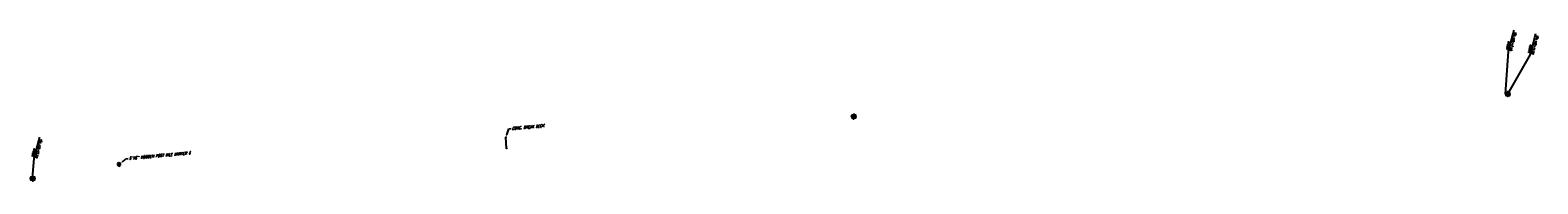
# Model space of a CAD drawing. Extents: x 0 to 213038, y 0 to 462006.
# Tile 3 of 106: x 186219 to 187523, y 409443 to 409576. Entities that reach past the tile are written whole.
import ezdxf
from ezdxf import colors
from ezdxf.entities.mleader import LeaderData, LeaderLine
from ezdxf.enums import TextEntityAlignment as Align
from ezdxf.math import Vec2, Vec3

# ---------------------------------------------------------------- set-up
doc = ezdxf.new("R2010")
doc.units = 0
doc.header["$LTSCALE"] = 20
doc.header["$MEASUREMENT"] = 0
doc.linetypes.add('PV_X_EP', pattern=[0.27, 0.22, -0.05])
doc.layers.get('0').update_dxf_attribs({"linetype": 'CONTINUOUS'})
for name, color, linetype in [('DT_X_BREAK_LINE', 4, 'CONTINUOUS'), ('OFFSTA_LEAD', 7, 'CONTINUOUS'), ('OFFSTA_TEXT', 7, 'CONTINUOUS'), ('PNTDESC', 3, 'CONTINUOUS'), ('PNTELEV', 5, 'CONTINUOUS'), ('PNTNO', 7, 'CONTINUOUS'), ('PNTS', 3, 'CONTINUOUS'), ('PNTS_Bellville Topo', 1, 'CONTINUOUS'), ('PNTS_DTU-4-30-2025', 1, 'CONTINUOUS'), ('PNTS_MONBOXES', 1, 'CONTINUOUS'), ('PV_X_EOP', 240, 'PV_X_EP'), ('PV_X_TEXT', 2, 'CONTINUOUS'), ('RD_X_BLOCKS', 1, 'CONTINUOUS'), ('RD_X_TEXT', 2, 'CONTINUOUS'), ('SV_X_MON_BLOCKS_FOUNDMARK', 7, 'CONTINUOUS')]:
    doc.layers.add(name, color=color, linetype=linetype)
doc.layers.add('SC_SCRATCH-5', color=5, linetype='CONTINUOUS', plot=False)
doc.styles.add('HY-278-M1|ROMANS', font='ROMANS.SHX')
doc.styles.add('PTXT', font='TXT')
doc.styles.add('romans', font='romans.shx', dxfattribs={"width": 0.75, "oblique": 22.5})
doc.dimstyles.new('20 Scale Prop', dxfattribs={"dimscale": 20, "dimtxt": 0.14, "dimasz": 0.12, "dimexe": 0.05, "dimexo": 0.05, "dimgap": 0.05, "dimtad": 1, "dimzin": 0, "dimdsep": 46, "dimtxsty": 'romans', "dimcen": 0, "dimdle": 0.1, "dimclrd": 1, "dimclre": 1, "dimclrt": 7, "dimaunit": 1, "dimadec": 4, "dimazin": 0, "dimtfac": 1, "dimtmove": 0, "dimatfit": 1, "dimfxl": 1, "dimtvp": 1, "dimtolj": 1, "dimtzin": 0, "dimarcsym": 0})

# ---------------------------------------------------------------- blocks, each defined once
blk = doc.blocks.new('SRVPNO1')
at = {"layer": 'PNTDESC', "style": 'PTXT'}
blk.add_attdef('DESC2', text='', height=1, dxfattribs=at).set_placement((0, -1.75), align=Align.CENTER)
at = {"layer": 'PNTELEV', "style": 'PTXT'}
blk.add_attdef('ELEV2', (1.5, -0.5), '', height=1, dxfattribs=at)
at = {"layer": 'PNTNO', "style": 'PTXT'}
blk.add_attdef('PT#', text='', height=1, dxfattribs=at).set_placement((0, 0.75), align=Align.CENTER)
blk = doc.blocks.new('MONBX')
at = {"flags": 128}
for points in [[(-0.075, 0.019), (-0.075, 0.075), (-0.019, 0.075)], [(-0.037, -0.05), (-0.037, 0.05), (0, -0.05), (0.037, 0.05), (0.037, -0.05)], [(0.018, 0.075), (0.075, 0.075), (0.075, 0.019)], [(-0.019, -0.075), (-0.075, -0.075), (-0.075, -0.019)], [(0.075, -0.019), (0.075, -0.075), (0.018, -0.075)]]:
    blk.add_lwpolyline(points, dxfattribs=at)
blk = doc.blocks.new('POST')
at = {"color": 32, "lineweight": -2}
for p, q in [((0, 0.075), (-0.065, 0.037)), ((-0.065, 0.037), (-0.065, -0.038)), ((0.065, 0.037), (0, 0.075)), ((0.065, -0.038), (0.065, 0.037)), ((-0.065, -0.038), (0, -0.075)), ((0, -0.075), (0.065, -0.038))]:
    blk.add_line(p, q, dxfattribs=at)

msp = doc.modelspace()

# ---------------------------------------------------------------- linework, layer by layer
at = {"layer": 'DT_X_BREAK_LINE'}
msp.add_polyline3d([(186631.1, 409474, 1132.4), (186630.4, 409483.4, 1132.4)], dxfattribs=at)
at = {"layer": 'PNTS'}
for p in [(187496.9, 409520.8, 1130.5), (186931.4, 409501.4, 1131.5), (186221.1, 409448, 1133.4)]:
    msp.add_point(p, dxfattribs=at)
at = {"layer": 'PNTS_Bellville Topo'}
for p in [(186630.4, 409483.4, 1132.4), (186631.1, 409474, 1132.4)]:
    msp.add_point(p, dxfattribs=at)
at = {"layer": 'PNTS_DTU-4-30-2025'}
msp.add_point((186295.8, 409460.1, 1133.3), dxfattribs=at)
at = {"layer": 'PNTS_MONBOXES'}
for p in [(187496.9, 409520.8, 1130.4), (186931.3, 409501.4, 1131.5), (186221.1, 409447.9, 1133.4), (186221.2, 409447.9, 1133.5), (186221.2, 409447.9, 1133.5), (186221.2, 409447.9, 1133.5)]:
    msp.add_point(p, dxfattribs=at)
at = {"layer": 'PV_X_EOP', "flags": 128}
msp.add_lwpolyline([(186631.1, 409474), (186630.4, 409483.4)], dxfattribs=at)

# ---------------------------------------------------------------- block references
at = {"layer": 'PNTS', "xscale": 0.2, "yscale": 0.2, "zscale": 0.2}
for p, values in [((187496.9, 409520.8, 1130.5), {'PT#': 'KM42_1', 'ELEV2': '1130.454', 'DESC2': 'MONBOX-TOP/CNTR,'}), ((186931.4, 409501.4, 1131.5), {'PT#': 'KM43_1', 'ELEV2': '1131.450', 'DESC2': 'MONBOX-TOP/CNTR,'}), ((186221.1, 409448, 1133.4), {'PT#': 'KM46_1', 'ELEV2': '1133.417', 'DESC2': 'MONBOX-TOP/CNTR,'})]:
    msp.add_blockref('SRVPNO1', p, dxfattribs=at).add_auto_attribs(values)
at = {"layer": 'PNTS_Bellville Topo', "xscale": 0.2, "yscale": 0.2, "zscale": 0.2}
for p, values in [((186630.4, 409483.4, 1132.4), {'PT#': 'KM45', 'ELEV2': '1132.448', 'DESC2': 'EP ^ 2-@CONCBRDECK'}), ((186631.1, 409474, 1132.4), {'PT#': 'KM44', 'ELEV2': '1132.432', 'DESC2': 'EP ^ 1-@CONCBRDECK'})]:
    msp.add_blockref('SRVPNO1', p, dxfattribs=at).add_auto_attribs(values)
at = {"layer": 'PNTS_DTU-4-30-2025', "xscale": 0.2, "yscale": 0.2, "zscale": 0.2}
msp.add_blockref('SRVPNO1', (186295.8, 409460.1, 1133.3), dxfattribs=at).add_auto_attribs({'PT#': 'V318', 'ELEV2': '1133.271', 'DESC2': 'POST-6"X6"WOODEN#6'})
at = {"layer": 'PNTS_MONBOXES', "xscale": 0.2, "yscale": 0.2, "zscale": 0.2}
for p, values in [((187496.9, 409520.8, 1130.4), {'PT#': 'KM42', 'ELEV2': '1130.400', 'DESC2': 'MONBOX-TOP/CNTR'}), ((186931.3, 409501.4, 1131.5), {'PT#': 'KM43', 'ELEV2': '1131.470', 'DESC2': 'MONBOX-TOP/CNTR'}), ((186221.1, 409447.9, 1133.4), {'PT#': 'KM46', 'ELEV2': '1133.421', 'DESC2': 'MONBOX-TOP/CNTR'}), ((186221.2, 409447.9, 1133.5), {'PT#': 'V319', 'ELEV2': '1133.476', 'DESC2': 'MONBOX'}), ((186221.2, 409447.9, 1133.5), {'PT#': 'V320', 'ELEV2': '1133.495', 'DESC2': 'MONBOX'}), ((186221.2, 409447.9, 1133.5), {'PT#': 'V321', 'ELEV2': '1133.490', 'DESC2': 'MONBOX'})]:
    msp.add_blockref('SRVPNO1', p, dxfattribs=at).add_auto_attribs(values)
at = {"layer": 'RD_X_BLOCKS', "xscale": 20, "yscale": 20, "zscale": 20}
msp.add_blockref('POST', (186295.8, 409460.1, 1133.3), dxfattribs=at)
msp.add_blockref('POST', (186295.8, 409460.1, 1133.3), dxfattribs=at)
at = {"layer": 'SC_SCRATCH-5', "xscale": 20, "yscale": 20, "zscale": 20}
for p in [(187496.9, 409520.8, 1130.5), (186931.4, 409501.4, 1131.5), (186221.1, 409448, 1133.4), (186221.1, 409447.9, 1133.4), (186221.2, 409447.9, 1133.5), (186221.2, 409447.9, 1133.5), (186221.2, 409447.9, 1133.5), (186221.2, 409447.9, 1133.5)]:
    msp.add_blockref('MONBX', p, dxfattribs=at)
at = {"layer": 'SV_X_MON_BLOCKS_FOUNDMARK', "xscale": 20, "yscale": 20, "zscale": 20}
for p, rotation in [((187496.9, 409520.8, 1130.4), 225.6549999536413), ((186931.3, 409501.4, 1131.5), 217.836728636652), ((186221.2, 409447.9, 1133.5), 226.0286855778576)]:
    msp.add_blockref('MONBX', p, dxfattribs=dict(at, rotation=rotation))
msp.add_blockref('MONBX', (186221.2, 409447.9, 1133.5), dxfattribs=at)

# ---------------------------------------------------------------- texts
at = {"layer": 'OFFSTA_TEXT', "style": 'HY-278-M1|ROMANS'}
for s, p in [('STA.409+47.63', (187499.5, 409558)), ('0.00RT', (187496, 409558.9)), ('0.00RT', (187515, 409556.1)), ('STA.409+45.56', (187518.5, 409555.2)), ('0.08RT', (186221, 409466.5)), ('STA.422+23.76', (186224.5, 409465.6))]:
    msp.add_text(s, height=1.6, rotation=255.5213, dxfattribs=at).set_placement(p, align=Align.MIDDLE_RIGHT)

# ---------------------------------------------------------------- leaders
at = {"layer": 'OFFSTA_LEAD', "has_arrowhead": 0}
for points in [[(187494.8, 409520.8), (187497.6, 409557.8), (187502.3, 409575.9)], [(187496.9, 409520.8), (187516.6, 409555.1), (187521.2, 409573.2)], [(186221.2, 409447.9), (186222.6, 409465.4), (186227.3, 409483.5)]]:
    msp.add_leader(points, dimstyle='20 Scale Prop', override={"dimscale": 20, "dimasz": 0.1}, dxfattribs=at)
at = {"layer": 'PV_X_TEXT'}
ml = msp.add_multileader_mtext('Standard', dxfattribs=at)
ml.set_content('CONC. BREAK DECK', color=256, style='romans')
ml.set_leader_properties(color=1, linetype='CONTINUOUS', lineweight=-1)
ml.build(insert=Vec2(0, 0))
ml.multileader.update_dxf_attribs({"text_right_attachment_type": 3, "dogleg_length": 0.1, "arrow_head_size": 2.4, "scale": 20})
ctx = ml.context
ctx.base_point, ctx.scale, ctx.char_height, ctx.arrow_head_size, ctx.landing_gap_size, ctx.plane_origin, ctx.plane_x_axis, ctx.plane_y_axis = Vec3(186635, 409491.1), 20, 2.4, 2.4, 0.6, Vec3(186656.2, 409480.4), Vec3(0.996369, 0.085144), Vec3(-0.085144, 0.996369)
ctx.right_attachment = 3
notes = []
notes.append((ctx, [(0, (1, 1, 0), (186633.1, 409490.9), (0.996369, 0.085144), 2, [(0, [(186630.4, 409483.4)], 0, [])])]))
ctx.mtext.insert, ctx.mtext.text_direction, ctx.mtext.rotation, ctx.mtext.flow_direction = Vec3(186635.5, 409492.3), Vec3(0.996369, 0.085144), 0.085247, 5
at = {"layer": 'RD_X_TEXT'}
ml = msp.add_multileader_mtext('Standard', dxfattribs=at)
ml.set_content('6"X6" WOODEN POST MILE MARKER 6', color=256, style='romans')
ml.set_leader_properties(color=1, linetype='CONTINUOUS', lineweight=-1)
ml.build(insert=Vec2(0, 0))
ml.multileader.update_dxf_attribs({"text_right_attachment_type": 3, "dogleg_length": 0.1, "arrow_head_size": 2.4, "scale": 20})
ctx = ml.context
ctx.base_point, ctx.scale, ctx.char_height, ctx.arrow_head_size, ctx.landing_gap_size, ctx.plane_origin, ctx.plane_x_axis, ctx.plane_y_axis = Vec3(186303.9, 409465.2, 1133.3), 20, 2.4, 2.4, 0.6, Vec3(186297.5, 409460.3, 1133.3), Vec3(0.995979, 0.089582), Vec3(-0.089582, 0.995979)
ctx.right_attachment = 3
notes.append((ctx, [(0, (1, 1, 0), (186301.9, 409465, 1133.3), (0.995979, 0.089582), 2, [(0, [(186297.1, 409460.9, 1133.3)], 0, [])])]))
ctx.mtext.insert, ctx.mtext.text_direction, ctx.mtext.rotation, ctx.mtext.flow_direction = Vec3(186304.4, 409466.5, 1133.3), Vec3(0.995979, 0.089582), 0.089702, 5
for ctx, leaders in notes:
    for number, flags, end, landing, length, lines in leaders:
        leader = LeaderData()
        leader.index, (leader.has_last_leader_line, leader.has_dogleg_vector, leader.attachment_direction) = number, flags
        leader.last_leader_point, leader.dogleg_vector, leader.dogleg_length = Vec3(end), Vec3(landing), length
        for number, points, colour, breaks in lines:
            line = LeaderLine()
            line.index, line.vertices, line.color, line.breaks = number, Vec3.list(points), colors.encode_raw_color(colour), breaks
            leader.lines.append(line)
        ctx.leaders.append(leader)

doc.saveas('drawing.dxf')
